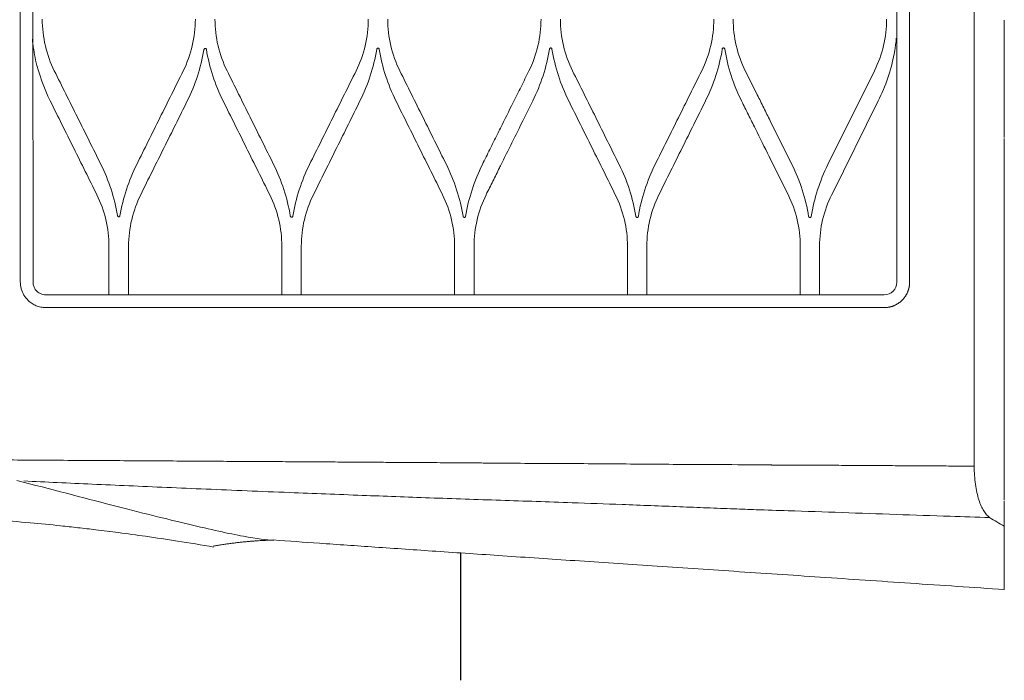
# Model space of a CAD drawing. Header units: millimetres. Extents: x -367720 to -162733, y 309172 to 337444.
# Tile 129 of 256: x -361147 to -360915, y 326994 to 327150. Entities that reach past the tile are written whole.
import ezdxf

# ---------------------------------------------------------------- set-up
doc = ezdxf.new("R2010")
doc.units = ezdxf.units.MM
doc.header["$LTSCALE"] = 10
doc.header["$MEASUREMENT"] = 0
doc.layers.get('0').update_dxf_attribs({"color": 255, "lineweight": 13})
doc.layers.add('LATS_CONTROL_LINE', color=2, linetype='Continuous')
doc.layers.add('LATS_EQ_IDU', color=7, linetype='Continuous', lineweight=0)
doc.layers.add('VZ1', color=6, linetype='Continuous', lineweight=18)
doc.styles.add('ROMANS', font='ROMANS.shx', dxfattribs={"height": 80})

# ---------------------------------------------------------------- blocks, each defined once
blk = doc.blocks.new('LATS_IDU_WALL_MOUNTED_SV')
at = {"color": 0}
for p, q in [((522.6, 229.2), (-522.6, 228.8)), ((-525.6, 225.8), (-525.6, 169.22)), ((-523.85, 210.92), (-525.6, 210.92)), ((-514.15, 210.92), (-523.85, 210.92)), ((-523.85, 206.29), (-525.6, 206.29)), ((-523.85, 206.29), (-514.15, 206.29)), ((-523.85, 170.2), (-525.6, 170.2)), ((-514.15, 170.2), (-523.85, 170.2)), ((-525.6, 169.22), (-525.6, 168.92)), ((-525.6, 168.92), (-525.6, 167.11)), ((-525.6, 167.11), (-525.6, 166.94)), ((-525.6, 166.94), (-525.6, 128.37)), ((-523.85, 165.61), (-525.6, 165.61)), ((-523.85, 165.61), (-514.15, 165.61)), ((-523.85, 129.48), (-525.6, 129.48)), ((-525.6, 128.37), (-525.6, 128.13)), ((-525.6, 128.13), (-525.6, 126.29)), ((-514.15, 129.48), (-523.85, 129.48)), ((-525.6, 126.29), (-525.6, 126.12)), ((-525.6, 126.12), (-525.6, 119.02)), ((-523.85, 124.91), (-525.6, 124.91)), ((-523.85, 124.91), (-514.15, 124.91)), ((-525.6, 119.02), (-525.6, 87.5)), ((-523.85, 88.77), (-525.6, 88.77)), ((-514.15, 88.77), (-523.85, 88.77)), ((-525.6, 87.5), (-525.6, 87.33)), ((-525.6, 87.33), (-525.6, 85.36)), ((-525.6, 85.36), (-525.6, 85.35)), ((-525.6, 85.35), (-525.6, 55)), ((-523.85, 84.21), (-525.6, 84.21)), ((-523.85, 84.21), (-514.15, 84.21)), ((-525.6, 55), (-525.6, 46.73)), ((-493.51, 55.14), (-502, 50.93)), ((-494.89, 50.03), (-484.62, 55.14)), ((-523.85, 48.07), (-525.6, 48.07)), ((-525.6, 46.73), (-525.6, 46.57)), ((-525.6, 46.57), (-525.6, 44.73)), ((-514.15, 48.07), (-523.85, 48.07)), ((-525.6, 44.73), (-525.6, 44.57)), ((-525.6, 44.57), (-525.6, 28.3)), ((-523.85, 43.51), (-525.6, 43.51)), ((-523.85, 43.51), (-514.15, 43.51)), ((-502, 40.66), (-479.92, 29.68)), ((-472.81, 30.58), (-494.89, 41.55)), ((-522.6, 25.3), (522.6, 25.3)), ((565.96, 7.1), (-565.96, 7.1)), ((-592.5, 0), (-592.5, 0.01)), ((-575.66, 0), (-577.56, 0)), ((-574.12, 0), (-575.66, 0)), ((-558.74, 0), (-560.9, 0)), ((-539.93, 0), (-541.72, 0)), ((-541.72, 0), (-541.72, 0)), ((-539.22, 0.01), (-539.22, 0.01)), ((-527.99, 0), (-488.73, 0)), ((-519.5, 0.01), (-519.5, 0.01)), ((-473.9, 0), (-475.4, 0)), ((-475.4, 0), (-475.4, 0)), ((-473.9, 0), (-473.9, 0)), ((-577.56, 0), (-580.11, 0)), ((-560.9, 0), (-563.42, 0)), ((-528, 0), (-539.62, 0))]:
    blk.add_line(p, q, dxfattribs=at)
at = {"color": 0, "extrusion": (0, 0, -1)}
for centre, start, end in [((514.15, 75.39), 243.5738, 270), ((514.15, 16.19), 90, 116.4262), ((460.65, 55.04), 270, 296.4262)]:
    blk.add_arc(centre, 27.32, start, end, dxfattribs=at)
at = {"color": 0}
for centre, radius, start, end in [((-514.15, 88.79), 43.28, 279.3488, 296.4262), ((-514.15, 2.79), 43.28, 63.5738, 80.6512), ((-522.6, 28.3), 3, 180, 270), ((-460.65, 68.44), 43.28, 243.5738, 259.106), ((-528, 10), 10, 270, 271.9448)]:
    blk.add_arc(centre, radius, start, end, dxfattribs=at)
for points, knots in [([(-577.51, 256.42), (-577.63, 253.38), (-577.93, 247.18), (-578.54, 238.2), (-579.23, 229.86), (-579.87, 223.34), (-580.44, 218.19), (-580.97, 213.64), (-581.63, 208.33), (-582.51, 201.92), (-583.62, 194.44), (-584.5, 189.11), (-584.99, 186.27)], [0, 0, 0, 0, 0.129289, 0.264367, 0.382961, 0.484387, 0.542265, 0.602136, 0.677933, 0.769679, 0.877167, 1, 1, 1, 1]), ([(-564.49, 234.43), (-564.5, 231.79), (-564.54, 226.6), (-564.59, 218.81), (-564.63, 211.23), (-564.68, 203.86), (-564.72, 196.74), (-564.77, 189.86), (-564.81, 183.25), (-564.85, 176.92), (-564.88, 170.87), (-564.92, 165.12), (-564.95, 159.68), (-564.99, 154.55), (-565.02, 149.75), (-565.05, 145.26), (-565.07, 141.11), (-565.1, 137.29), (-565.12, 133.8), (-565.15, 130.66), (-565.17, 127.86), (-565.18, 125.4), (-565.2, 123.29), (-565.22, 121.52), (-565.23, 120.11), (-565.24, 119.28), (-565.24, 118.92)], [0, 0, 0, 0, 0.074593, 0.146322, 0.215189, 0.281192, 0.344333, 0.40461, 0.462025, 0.516576, 0.568264, 0.617089, 0.663051, 0.706149, 0.746384, 0.783757, 0.818266, 0.849911, 0.878694, 0.904613, 0.927669, 0.947862, 0.965191, 0.979657, 0.99126, 1, 1, 1, 1]), ([(-583.36, 172.16), (-583.36, 173.67), (-583.05, 176.05), (-581.83, 182.64), (-580.87, 186.99), (-578.4, 197.39), (-576.87, 203.44), (-573.37, 217.02), (-571.4, 224.53), (-569.3, 232.66)], [0, 0, 0, 0, 0.239953, 0.239953, 0.493302, 0.493302, 0.746651, 0.746651, 1, 1, 1, 1]), ([(-578.06, 3.46), (-577.95, 6.55), (-577.71, 13.89), (-577.33, 25.48), (-576.87, 38.21), (-576.51, 49.21), (-576.24, 57.7), (-576, 64.07), (-575.76, 70.05), (-575.41, 78.84), (-575, 89.45), (-574.48, 103.55), (-573.99, 118.69), (-573.43, 135.16), (-572.81, 151.76), (-572.25, 166.09), (-571.76, 178.32), (-571.36, 187.97), (-570.96, 197.25), (-570.57, 206.19), (-570.19, 214.77), (-569.81, 223.02), (-569.56, 228.37), (-569.43, 231)], [0, 0, 0, 0, 0.039716, 0.094225, 0.148734, 0.203243, 0.235388, 0.257752, 0.285001, 0.312253, 0.370628, 0.421224, 0.493841, 0.566494, 0.63591, 0.711784, 0.756569, 0.800115, 0.84244, 0.883568, 0.923522, 0.962324, 1, 1, 1, 1]), ([(-528.6, 225.8), (-528.58, 226.2), (-528.53, 226.97), (-528.2, 228.06), (-527.69, 229.07), (-527.19, 229.65), (-526.94, 229.94)], [0, 0, 0, 0, 0.264805, 0.514882, 0.757351, 1, 1, 1, 1]), ([(-526.94, 229.94), (-526.54, 230.31), (-525.75, 231.03), (-524.69, 231.41), (-524.17, 231.59)], [0, 0, 0, 0, 0.508997, 1, 1, 1, 1]), ([(-524.17, 231.59), (-523.92, 231.65), (-523.41, 231.77), (-522.88, 231.79), (-522.6, 231.8)], [0, 0, 0, 0, 0.479155, 1, 1, 1, 1]), ([(522.01, 231.8), (509.61, 231.8), (497.22, 231.8), (460.04, 231.8), (435.26, 231.8), (385.68, 231.8), (360.9, 231.8), (236.97, 231.8), (137.82, 231.8), (-10.9, 231.8), (-60.47, 231.8), (-178.27, 231.8), (-246.5, 231.8), (-348.85, 231.8), (-382.96, 231.8), (-425.61, 231.8), (-434.13, 231.8), (-444.8, 231.8), (-446.93, 231.8), (-453.32, 231.8), (-457.59, 231.8), (-463.98, 231.8), (-466.12, 231.8), (-470.38, 231.8), (-472.51, 231.8), (-483.17, 231.8), (-491.7, 231.8), (-503.43, 231.8), (-506.63, 231.8), (-510.5, 231.8), (-511.17, 231.8), (-511.84, 231.8)], [0, 0, 0, 0, 0.035962, 0.035962, 0.107886, 0.107886, 0.17981, 0.17981, 0.467507, 0.467507, 0.611355, 0.611355, 0.809344, 0.809344, 0.908338, 0.908338, 0.933087, 0.933087, 0.939274, 0.939274, 0.951648, 0.951648, 0.957835, 0.957835, 0.964022, 0.964022, 0.988771, 0.988771, 0.998052, 0.998052, 1, 1, 1, 1]), ([(-522.6, 228.8), (-522.86, 228.78), (-523.41, 228.74), (-524.18, 228.4), (-524.86, 227.84), (-525.45, 226.97), (-525.54, 226.24), (-525.6, 225.8)], [0, 0, 0, 0, 0.15202, 0.315694, 0.49486, 0.69993, 1, 1, 1, 1]), ([(-465.38, 228.94), (-465.52, 228.94), (-465.76, 228.92), (-466.17, 228.87), (-466.38, 228.85), (-467, 228.78), (-467.42, 228.72), (-468.66, 228.53), (-469.48, 228.38), (-470.3, 228.19)], [0, 0, 0, 0, 0.125, 0.125, 0.25, 0.25, 0.5, 0.5, 1, 1, 1, 1]), ([(-479.93, 224.75), (-481.78, 223.83), (-483.63, 222.91), (-487.33, 221.07), (-489.18, 220.15), (-494.69, 217.41), (-498.35, 215.59), (-502.01, 213.77)], [0, 0, 0, 0, 0.251815, 0.251815, 0.50363, 0.50363, 1, 1, 1, 1]), ([(-494.88, 212.82), (-493.02, 213.74), (-491.16, 214.66), (-487.45, 216.51), (-485.59, 217.43), (-480.09, 220.16), (-476.44, 221.98), (-472.8, 223.79)], [0, 0, 0, 0, 0.251892, 0.251892, 0.503784, 0.503784, 1, 1, 1, 1]), ([(-507.01, 208.32), (-507.04, 208.33), (-507.07, 208.34), (-507.12, 208.36), (-507.15, 208.38), (-507.18, 208.42), (-507.2, 208.44), (-507.22, 208.49), (-507.22, 208.51), (-507.23, 208.56), (-507.22, 208.59), (-507.21, 208.65), (-507.2, 208.68), (-507.16, 208.74), (-507.13, 208.77), (-507.06, 208.83), (-507.02, 208.86), (-506.94, 208.9), (-506.91, 208.91), (-506.87, 208.91)], [0, 0, 0, 0, 0.094728, 0.094728, 0.190135, 0.190135, 0.278067, 0.278067, 0.36478, 0.36478, 0.461281, 0.461281, 0.576239, 0.576239, 0.715795, 0.715795, 0.878788, 0.878788, 1, 1, 1, 1]), ([(-472.8, 193.41), (-474.66, 194.33), (-476.51, 195.25), (-480.22, 197.1), (-482.07, 198.02), (-487.58, 200.76), (-491.23, 202.57), (-494.88, 204.39)], [0, 0, 0, 0, 0.251536, 0.251536, 0.503072, 0.503072, 1, 1, 1, 1]), ([(-502.01, 203.44), (-500.16, 202.53), (-498.31, 201.61), (-494.61, 199.77), (-492.76, 198.85), (-487.25, 196.11), (-483.59, 194.29), (-479.93, 192.47)], [0, 0, 0, 0, 0.251588, 0.251588, 0.503177, 0.503177, 1, 1, 1, 1]), ([(-467.88, 188.56), (-467.83, 188.55), (-467.78, 188.53), (-467.69, 188.48), (-467.66, 188.46), (-467.59, 188.39), (-467.57, 188.35), (-467.54, 188.27), (-467.53, 188.24), (-467.53, 188.17), (-467.54, 188.14), (-467.57, 188.08), (-467.58, 188.06), (-467.62, 188.02), (-467.65, 188.01), (-467.7, 187.98), (-467.73, 187.97), (-467.76, 187.97)], [0, 0, 0, 0, 0.167117, 0.167117, 0.32198, 0.32198, 0.485137, 0.485137, 0.599061, 0.599061, 0.714178, 0.714178, 0.812369, 0.812369, 0.902245, 0.902245, 1, 1, 1, 1]), ([(-479.92, 184.03), (-481.77, 183.11), (-483.62, 182.19), (-487.31, 180.35), (-489.16, 179.43), (-494.67, 176.69), (-498.34, 174.87), (-502, 173.05)], [0, 0, 0, 0, 0.251275, 0.251275, 0.502551, 0.502551, 1, 1, 1, 1]), ([(-494.89, 172.13), (-493.03, 173.05), (-491.18, 173.97), (-487.48, 175.81), (-485.63, 176.73), (-480.12, 179.47), (-476.46, 181.28), (-472.81, 183.1)], [0, 0, 0, 0, 0.251311, 0.251311, 0.502622, 0.502622, 1, 1, 1, 1]), ([(-583.34, 172.17), (-583.6, 168.56), (-584.16, 160.59), (-585.04, 147.83), (-586.03, 133.44), (-587.09, 117.74), (-588.23, 100.76), (-589.46, 82.6), (-590.74, 63.33), (-592.1, 43.08), (-593.54, 21.86), (-594.51, 7.38), (-595.01, 0)], [0, 0, 0, 0, 0.062504, 0.13806, 0.221319, 0.312346, 0.411022, 0.516991, 0.629493, 0.747989, 0.871658, 1, 1, 1, 1]), ([(-507.08, 167.61), (-507.11, 167.62), (-507.15, 167.63), (-507.21, 167.66), (-507.23, 167.68), (-507.27, 167.73), (-507.29, 167.75), (-507.31, 167.8), (-507.31, 167.83), (-507.31, 167.89), (-507.31, 167.91), (-507.29, 167.97), (-507.28, 168), (-507.24, 168.06), (-507.21, 168.09), (-507.15, 168.14), (-507.11, 168.16), (-507.04, 168.19), (-507.01, 168.2), (-506.98, 168.2)], [0, 0, 0, 0, 0.110412, 0.110412, 0.221698, 0.221698, 0.321855, 0.321855, 0.415537, 0.415537, 0.513604, 0.513604, 0.624291, 0.624291, 0.7532, 0.7532, 0.901051, 0.901051, 1, 1, 1, 1]), ([(-502, 162.75), (-500.15, 161.84), (-498.31, 160.92), (-494.62, 159.08), (-492.77, 158.17), (-487.26, 155.43), (-483.59, 153.61), (-479.92, 151.78)], [0, 0, 0, 0, 0.251053, 0.251053, 0.502107, 0.502107, 1, 1, 1, 1]), ([(-472.81, 152.69), (-474.66, 153.61), (-476.51, 154.53), (-480.2, 156.37), (-482.05, 157.29), (-487.56, 160.03), (-491.23, 161.85), (-494.89, 163.67)], [0, 0, 0, 0, 0.25103, 0.25103, 0.502059, 0.502059, 1, 1, 1, 1]), ([(-467.78, 147.85), (-467.73, 147.84), (-467.68, 147.82), (-467.6, 147.77), (-467.57, 147.74), (-467.51, 147.68), (-467.49, 147.64), (-467.47, 147.57), (-467.46, 147.54), (-467.47, 147.47), (-467.48, 147.44), (-467.5, 147.39), (-467.52, 147.36), (-467.56, 147.32), (-467.58, 147.31), (-467.64, 147.28), (-467.67, 147.27), (-467.7, 147.26), (-467.7, 147.26), (-467.71, 147.26)], [0, 0, 0, 0, 0.172025, 0.172025, 0.325192, 0.325192, 0.473261, 0.473261, 0.579384, 0.579384, 0.686087, 0.686087, 0.783854, 0.783854, 0.881124, 0.881124, 0.986662, 0.986662, 1, 1, 1, 1]), ([(-479.92, 143.31), (-481.76, 142.4), (-483.61, 141.48), (-487.3, 139.64), (-489.14, 138.73), (-494.66, 135.99), (-498.33, 134.16), (-502, 132.34)], [0, 0, 0, 0, 0.250795, 0.250795, 0.50159, 0.50159, 1, 1, 1, 1]), ([(-494.89, 131.43), (-493.04, 132.35), (-491.2, 133.27), (-487.5, 135.11), (-485.66, 136.02), (-480.14, 138.76), (-476.48, 140.59), (-472.81, 142.41)], [0, 0, 0, 0, 0.25081, 0.25081, 0.50162, 0.50162, 1, 1, 1, 1]), ([(-507.11, 126.91), (-507.15, 126.91), (-507.18, 126.92), (-507.25, 126.96), (-507.28, 126.98), (-507.32, 127.03), (-507.34, 127.06), (-507.36, 127.12), (-507.36, 127.15), (-507.36, 127.21), (-507.36, 127.24), (-507.34, 127.3), (-507.32, 127.32), (-507.28, 127.38), (-507.26, 127.4), (-507.2, 127.45), (-507.16, 127.47), (-507.1, 127.49), (-507.08, 127.49), (-507.06, 127.5)], [0, 0, 0, 0, 0.124544, 0.124544, 0.250053, 0.250053, 0.361819, 0.361819, 0.462207, 0.462207, 0.561539, 0.561539, 0.668349, 0.668349, 0.788627, 0.788627, 0.924939, 0.924939, 1, 1, 1, 1]), ([(-487.78, 119.42), (-488.38, 119.72), (-488.97, 120.01), (-490.16, 120.6), (-490.75, 120.9), (-492.52, 121.78), (-493.71, 122.37), (-494.89, 122.96)], [0, 0, 0, 0, 0.25026, 0.25026, 0.50052, 0.50052, 1, 1, 1, 1]), ([(-502, 122.06), (-501.47, 121.8), (-500.94, 121.53), (-499.89, 121.01), (-499.36, 120.75), (-497.78, 119.96), (-496.73, 119.44), (-495.67, 118.92)], [0, 0, 0, 0, 0.250254, 0.250254, 0.500509, 0.500509, 1, 1, 1, 1]), ([(-565.24, 118.92), (-565.26, 116.28), (-565.3, 110.98), (-565.33, 100.36), (-565.46, 87.05), (-565.56, 72.71), (-565.59, 62.02), (-565.66, 56.67), (-565.67, 55)], [0, 0, 0, 0, 0.125023, 0.250047, 0.500012, 0.750013, 0.921745, 1, 1, 1, 1]), ([(-495.24, 118.7), (-493.93, 118.05), (-492.61, 117.39), (-489.98, 116.09), (-488.67, 115.43), (-484.88, 113.55), (-482.4, 112.32), (-479.92, 111.09)], [0, 0, 0, 0, 0.257386, 0.257386, 0.514773, 0.514773, 1, 1, 1, 1]), ([(-472.81, 111.98), (-474.06, 112.6), (-475.31, 113.22), (-477.81, 114.47), (-479.06, 115.09), (-482.32, 116.71), (-484.32, 117.7), (-486.33, 118.7)], [0, 0, 0, 0, 0.277199, 0.277199, 0.554398, 0.554398, 1, 1, 1, 1]), ([(-467.73, 107.14), (-467.68, 107.13), (-467.63, 107.12), (-467.55, 107.07), (-467.52, 107.04), (-467.47, 106.97), (-467.45, 106.93), (-467.43, 106.86), (-467.43, 106.83), (-467.44, 106.76), (-467.45, 106.74), (-467.48, 106.68), (-467.5, 106.66), (-467.54, 106.62), (-467.57, 106.6), (-467.62, 106.57), (-467.66, 106.56), (-467.69, 106.55)], [0, 0, 0, 0, 0.174766, 0.174766, 0.323012, 0.323012, 0.457614, 0.457614, 0.573123, 0.573123, 0.675633, 0.675633, 0.775455, 0.775455, 0.88119, 0.88119, 1, 1, 1, 1]), ([(-479.92, 102.6), (-481.76, 101.69), (-483.6, 100.77), (-487.28, 98.94), (-489.13, 98.03), (-494.64, 95.28), (-498.32, 93.46), (-502, 91.63)], [0, 0, 0, 0, 0.2503, 0.2503, 0.500599, 0.500599, 1, 1, 1, 1]), ([(-494.89, 90.74), (-493.05, 91.65), (-491.21, 92.57), (-487.52, 94.4), (-485.68, 95.31), (-480.16, 98.06), (-476.49, 99.88), (-472.81, 101.71)], [0, 0, 0, 0, 0.250303, 0.250303, 0.500606, 0.500606, 1, 1, 1, 1]), ([(-507.12, 86.2), (-507.15, 86.21), (-507.19, 86.22), (-507.26, 86.26), (-507.29, 86.28), (-507.34, 86.34), (-507.36, 86.37), (-507.38, 86.43), (-507.38, 86.47), (-507.38, 86.53), (-507.38, 86.56), (-507.35, 86.61), (-507.34, 86.64), (-507.3, 86.69), (-507.27, 86.71), (-507.21, 86.75), (-507.18, 86.77), (-507.13, 86.78), (-507.11, 86.79), (-507.09, 86.79)], [0, 0, 0, 0, 0.133982, 0.133982, 0.268894, 0.268894, 0.389508, 0.389508, 0.495428, 0.495428, 0.595914, 0.595914, 0.700021, 0.700021, 0.814444, 0.814444, 0.943108, 0.943108, 1, 1, 1, 1]), ([(-502, 81.36), (-500.15, 80.44), (-498.31, 79.53), (-494.63, 77.7), (-492.79, 76.78), (-487.27, 74.04), (-483.59, 72.21), (-479.92, 70.39)], [0, 0, 0, 0, 0.250188, 0.250188, 0.500376, 0.500376, 1, 1, 1, 1]), ([(-472.81, 71.28), (-474.66, 72.19), (-476.5, 73.11), (-480.18, 74.94), (-482.02, 75.85), (-487.54, 78.6), (-491.22, 80.42), (-494.89, 82.25)], [0, 0, 0, 0, 0.250188, 0.250188, 0.500375, 0.500375, 1, 1, 1, 1]), ([(-467.71, 66.44), (-467.66, 66.43), (-467.62, 66.42), (-467.55, 66.38), (-467.52, 66.35), (-467.47, 66.29), (-467.45, 66.26), (-467.43, 66.19), (-467.42, 66.16), (-467.43, 66.09), (-467.43, 66.06), (-467.46, 66.01), (-467.47, 65.98), (-467.51, 65.94), (-467.54, 65.91), (-467.59, 65.88), (-467.63, 65.86), (-467.67, 65.85), (-467.69, 65.85), (-467.7, 65.85)], [0, 0, 0, 0, 0.141668, 0.141668, 0.284127, 0.284127, 0.413408, 0.413408, 0.525397, 0.525397, 0.627428, 0.627428, 0.729164, 0.729164, 0.838315, 0.838315, 0.960101, 0.960101, 1, 1, 1, 1]), ([(-479.92, 61.9), (-481.01, 61.36), (-482.1, 60.82), (-484.28, 59.73), (-485.37, 59.19), (-488.65, 57.56), (-490.83, 56.48), (-493.01, 55.39)], [0, 0, 0, 0, 0.250087, 0.250087, 0.500175, 0.500175, 1, 1, 1, 1]), ([(-484.62, 55.14), (-483.59, 55.65), (-482.56, 56.16), (-480.51, 57.18), (-479.49, 57.69), (-476.58, 59.14), (-474.7, 60.07), (-472.81, 61.01)], [0, 0, 0, 0, 0.260777, 0.260777, 0.521553, 0.521553, 1, 1, 1, 1]), ([(-507.12, 45.5), (-507.16, 45.5), (-507.2, 45.52), (-507.28, 45.56), (-507.31, 45.58), (-507.36, 45.64), (-507.38, 45.68), (-507.4, 45.74), (-507.4, 45.77), (-507.4, 45.84), (-507.39, 45.87), (-507.37, 45.92), (-507.35, 45.95), (-507.31, 46), (-507.29, 46.02), (-507.23, 46.05), (-507.2, 46.07), (-507.15, 46.08), (-507.14, 46.08), (-507.12, 46.09)], [0, 0, 0, 0, 0.139783, 0.139783, 0.280404, 0.280404, 0.407382, 0.407382, 0.517705, 0.517705, 0.619307, 0.619307, 0.72166, 0.72166, 0.83216, 0.83216, 0.955685, 0.955685, 1, 1, 1, 1]), ([(-468.83, 25.94), (-468.51, 25.88), (-468.18, 25.82), (-467.45, 25.7), (-467.04, 25.64), (-466.4, 25.56), (-466.16, 25.53), (-465.79, 25.49), (-465.66, 25.48), (-465.46, 25.46), (-465.38, 25.45), (-465.28, 25.45), (-465.24, 25.44), (-465.19, 25.44), (-465.18, 25.44), (-465.17, 25.44)], [0, 0, 0, 0, 0.265943, 0.265943, 0.591469, 0.591469, 0.785612, 0.785612, 0.894633, 0.894633, 0.953953, 0.953953, 0.985654, 0.985654, 1, 1, 1, 1]), ([(-516.63, 22.3), (-445.11, 22.31), (-323.27, 22.33), (-140.51, 22.29), (31.65, 22.3), (153.49, 22.3), (214.41, 22.3)], [0, 0, 0, 0, 0.293475, 0.5, 0.75, 1, 1, 1, 1]), ([(-578.06, 3.46), (-577.68, 3.94), (-577.18, 4.4), (-575.82, 5.26), (-574.94, 5.66), (-572.82, 6.33), (-571.55, 6.6), (-568.86, 6.96), (-567.42, 7.06), (-565.96, 7.1)], [0, 0, 0, 0, 0.25, 0.25, 0.5, 0.5, 0.75, 0.75, 1, 1, 1, 1]), ([(-558.74, 0), (-558.69, 0), (-558.65, 0), (-558.54, 0), (-558.49, 0), (-558.42, 0), (-558.41, 0), (-558.4, 0)], [0, 0, 0, 0, 0.458086, 0.458086, 0.916172, 0.916172, 1, 1, 1, 1]), ([(-539.85, 0), (-539.79, 0), (-539.73, 0), (-539.65, 0), (-539.65, 0), (-539.57, 0), (-539.49, 0), (-539.34, 0.01), (-539.28, 0.01), (-539.22, 0.01)], [0, 0, 0, 0, 0.374279, 0.374279, 0.377056, 0.377056, 0.751946, 0.751946, 1, 1, 1, 1]), ([(-595, 0), (-594.95, 0), (-594.15, 0), (-590.72, 0), (-585.66, 0), (-581.64, 0), (-580.11, 0)], [0, 0, 0, 0, 0.260197, 0.551115, 0.842033, 1, 1, 1, 1]), ([(-563.42, 0), (-563.53, 0), (-563.65, 0), (-563.86, 0), (-563.96, 0), (-564.08, 0), (-564.1, 0), (-564.13, 0)], [0, 0, 0, 0, 0.430157, 0.430157, 0.860322, 0.860322, 1, 1, 1, 1])]:
    blk.add_open_spline(points, degree=3, knots=knots, dxfattribs=at)
for points, degree in [([(-522.6, 231.8), (-522.23, 231.8), (-521.86, 231.8), (-521.49, 231.8)], 3), ([(-521.49, 231.8), (-520.8, 231.8), (-520.11, 231.8), (-519.42, 231.8)], 3), ([(-519.42, 231.8), (-516.89, 231.8), (-514.37, 231.8), (-511.84, 231.81)], 3), ([(-470.3, 228.19), (-473.67, 227.42), (-476.9, 226.26), (-479.93, 224.75)], 3), ([(-528.61, 118.92), (-528.61, 156.36), (-528.6, 192.77), (-528.6, 225.8)], 3), ([(-472.8, 223.79), (-469.1, 225.62), (-464.91, 226.64), (-460.65, 226.64)], 3), ([(-502.01, 213.77), (-505.72, 211.93), (-509.91, 210.92), (-514.15, 210.92)], 3), ([(-506.87, 208.91), (-502.67, 209.63), (-498.62, 210.96), (-494.88, 212.82)], 3), ([(-494.88, 204.39), (-498.67, 206.27), (-502.78, 207.61), (-507.01, 208.32)], 3), ([(-514.15, 206.29), (-509.92, 206.29), (-505.73, 205.29), (-502.01, 203.44)], 3), ([(-460.65, 190.56), (-464.89, 190.56), (-469.08, 191.56), (-472.8, 193.41)], 3), ([(-479.93, 192.47), (-476.15, 190.6), (-472.08, 189.27), (-467.88, 188.56)], 3), ([(-467.76, 187.97), (-472.01, 187.26), (-476.11, 185.93), (-479.92, 184.03)], 3), ([(-584.78, 186.34), (-583.48, 178.84), (-583.36, 172.06)], 2), ([(-472.81, 183.1), (-469.07, 184.96), (-464.89, 185.95), (-460.65, 185.95)], 3), ([(-502, 173.05), (-505.74, 171.19), (-509.93, 170.2), (-514.15, 170.2)], 3), ([(-506.98, 168.2), (-502.77, 168.91), (-498.69, 170.24), (-494.89, 172.13)], 3), ([(-494.89, 163.67), (-498.72, 165.57), (-502.84, 166.91), (-507.08, 167.61)], 3), ([(-514.15, 165.61), (-509.93, 165.61), (-505.75, 164.62), (-502, 162.75)], 3), ([(-479.92, 151.78), (-476.1, 149.88), (-472, 148.55), (-467.78, 147.85)], 3), ([(-460.65, 149.84), (-464.87, 149.84), (-469.06, 150.83), (-472.81, 152.69)], 3), ([(-467.71, 147.26), (-471.96, 146.56), (-476.07, 145.22), (-479.92, 143.31)], 3), ([(-472.81, 142.41), (-469.05, 144.27), (-464.87, 145.26), (-460.65, 145.26)], 3), ([(-502, 132.34), (-505.76, 130.47), (-509.94, 129.48), (-514.15, 129.48)], 3), ([(-507.06, 127.5), (-502.83, 128.2), (-498.73, 129.53), (-494.89, 131.43)], 3), ([(-494.89, 122.96), (-498.74, 124.87), (-502.87, 126.21), (-507.11, 126.91)], 3), ([(-514.15, 124.91), (-509.94, 124.91), (-505.76, 123.93), (-502, 122.06)], 3), ([(-528.6, 62.65), (-528.6, 81.48), (-528.61, 100.29), (-528.61, 118.92)], 3), ([(-495.67, 118.92), (-495.53, 118.84), (-495.39, 118.77), (-495.24, 118.7)], 3), ([(-486.33, 118.7), (-486.81, 118.94), (-487.3, 119.18), (-487.78, 119.42)], 3), ([(-460.65, 109.13), (-464.87, 109.13), (-469.05, 110.11), (-472.81, 111.98)], 3), ([(-479.92, 111.09), (-476.07, 109.18), (-471.96, 107.84), (-467.73, 107.14)], 3), ([(-467.69, 106.55), (-471.94, 105.85), (-476.06, 104.52), (-479.92, 102.6)], 3), ([(-472.81, 101.71), (-469.04, 103.58), (-464.87, 104.56), (-460.65, 104.56)], 3), ([(-502, 91.63), (-505.77, 89.76), (-509.94, 88.77), (-514.15, 88.77)], 3), ([(-507.09, 86.79), (-502.86, 87.49), (-498.74, 88.82), (-494.89, 90.74)], 3), ([(-494.89, 82.25), (-498.75, 84.17), (-502.87, 85.5), (-507.12, 86.2)], 3), ([(-514.15, 84.21), (-509.94, 84.21), (-505.77, 83.23), (-502, 81.36)], 3), ([(-479.92, 70.39), (-476.06, 68.47), (-471.94, 67.14), (-467.71, 66.44)], 3), ([(-460.65, 68.42), (-464.87, 68.42), (-469.04, 69.4), (-472.81, 71.28)], 3), ([(-467.7, 65.85), (-471.94, 65.15), (-476.06, 63.82), (-479.92, 61.9)], 3), ([(-528.59, 55), (-528.59, 57.55), (-528.6, 60.1), (-528.6, 62.65)], 3), ([(-472.81, 61.01), (-469.04, 62.88), (-464.87, 63.86), (-460.65, 63.86)], 3), ([(-565.67, 55), (-565.73, 52.66), (-565.71, 45.55)], 2), ([(-528.6, 53.61), (-528.6, 55)], 1), ([(-528.6, 30.96), (-528.6, 53.61)], 1), ([(-565.71, 45.55), (-565.95, 7.1)], 1), ([(-528.6, 29.7), (-528.6, 30.96)], 1), ([(-528.6, 29.31), (-528.6, 29.7)], 1), ([(-528.6, 28.18), (-528.6, 29.31)], 1), ([(-527.5, 24.84), (-528.56, 26.34), (-528.6, 28.18)], 2), ([(-524.52, 22.62), (-526.37, 23.24), (-527.5, 24.84)], 2), ([(-523.21, 22.33), (-523.88, 22.4), (-524.52, 22.62)], 2), ([(-522.6, 22.3), (-523.21, 22.33)], 1), ([(-516.63, 22.3), (-522.6, 22.3)], 1), ([(-578.06, 3.46), (-578.76, 2.31), (-579.44, 1.15), (-580.11, 0)], 3), ([(-595, 0), (-595, 0.12), (-595, 0.12), (-595, 0)], 3), ([(-558.9, 0), (-558.73, 0), (-558.57, 0), (-558.4, 0)], 3), ([(-558.4, 0), (-553.01, 0), (-547.61, 0), (-542.22, 0)], 3), ([(-541.72, 0), (-542.22, 0)], 1), ([(-539.85, 0), (-540.47, 0), (-541.1, 0), (-541.72, 0)], 3), ([(-539.94, 0), (-539.87, 0), (-539.76, 0)], 2), ([(-539.93, 0), (-539.91, 0), (-539.88, 0), (-539.85, 0)], 3), ([(-488.5, 0), (-484.13, 0), (-479.77, 0), (-475.4, 0)], 3), ([(-473.9, 0), (-474.4, 0), (-474.9, 0), (-475.4, 0)], 3), ([(-473.9, 0), (-469.57, 0), (-465.23, 0), (-460.9, 0)], 3), ([(-573.91, 0), (-572.7, 0), (-570.85, 0), (-568.67, 0)], 3), ([(-565.51, 0), (-566.13, 0), (-567.84, 0), (-568.67, 0)], 2), ([(-564.13, 0), (-565.51, 0)], 1)]:
    blk.add_open_spline(points, degree=degree, dxfattribs=at)
blk.add_rational_spline([(-493.01, 55.39), (-493.26, 55.27), (-493.51, 55.14)], [0.500000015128, 0.499999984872, 0.500000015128], degree=2, dxfattribs=at)
at = {"layer": 'LATS_CONTROL_LINE'}
blk.add_line((-586.39, 128.08), (-616.39, 128.08), dxfattribs=at)
blk = doc.blocks.new('A$C44164CF6')
at = {"layer": 'LATS_EQ_IDU', "color": 0, "ltscale": 5, "rotation": 90}
blk.add_blockref('LATS_IDU_WALL_MOUNTED_SV', (-6132.45, 8690.24), dxfattribs=at)
at = {"layer": 'VZ1', "extrusion": (0, -1, -1.22461e-16), "style": 'ROMANS', "width": 0.8, "flags": 1}
for tag, p in [('MATERIAL', (-2269.09, 3112.52, -14812.16)), ('PRIRUBA', (-2269.09, 3112.52, -14812.16)), ('PRUTOK', (-2269.09, 3112.52, -14812.16)), ('PLOCHA', (-2269.09, 3112.52, -14812.16)), ('OBVOD', (-2269.09, 3112.52, -14812.16)), ('NAZEV', (-2269.09, 3112.52, -14812.16)), ('KOTA', (-2269.09, 3112.52, -14812.16)), ('USEK', (-2269.09, 3112.52, -14812.16)), ('TVAR', (-2269.09, 3112.52, -14812.16)), ('POS', (-2269.09, 3112.52, -14812.16)), ('NB2', (-2269.09, 3112.52, -14812.16)), ('NB1', (-2269.09, 3112.52, -14812.16)), ('DB', (-2269.09, 3112.52, -14812.16)), ('DA', (-2269.09, 3112.52, -14812.16)), ('B2', (-2269.09, 3112.52, -14812.16)), ('B1', (-2269.09, 3112.52, -14812.16)), ('A2', (-2269.09, 3112.52, -14812.16)), ('A1', (-2269.09, 3112.52, -14812.16)), ('LT', (-2269.09, 3112.52, -14812.16)), ('MATERIAL', (99885.33, 3112.52, -14812.16)), ('PRIRUBA', (99885.33, 3112.52, -14812.16)), ('PRUTOK', (99885.33, 3112.52, -14812.16)), ('PLOCHA', (99885.33, 3112.52, -14812.16)), ('OBVOD', (99885.33, 3112.52, -14812.16)), ('NAZEV', (99885.33, 3112.52, -14812.16)), ('KOTA', (99885.33, 3112.52, -14812.16)), ('USEK', (99885.33, 3112.52, -14812.16)), ('TVAR', (99885.33, 3112.52, -14812.16)), ('POS', (99885.33, 3112.52, -14812.16)), ('NB2', (99885.33, 3112.52, -14812.16)), ('NB1', (99885.33, 3112.52, -14812.16)), ('DB', (99885.33, 3112.52, -14812.16)), ('DA', (99885.33, 3112.52, -14812.16)), ('B2', (99885.33, 3112.52, -14812.16)), ('B1', (99885.33, 3112.52, -14812.16)), ('A2', (99885.33, 3112.52, -14812.16)), ('A1', (99885.33, 3112.52, -14812.16)), ('LT', (99885.33, 3112.52, -14812.16))]:
    blk.add_attdef(tag, p, '', height=1, rotation=180, dxfattribs=at)
at = {"layer": 'VZ1', "extrusion": (1.22461e-16, 1, 4.44089e-16), "style": 'ROMANS', "width": 0.8, "flags": 1}
for tag, p in [('MATERIAL', (2269.09, 2852.52, 14812.16)), ('PRIRUBA', (2269.09, 2852.52, 14812.16)), ('IZOLACE', (2269.09, 2852.52, 14812.16)), ('PRUTOK', (2269.09, 2852.52, 14812.16)), ('PLOCHA', (2269.09, 2852.52, 14812.16)), ('NASTCE', (2269.09, 2852.52, 14812.16)), ('OBVOD', (2269.09, 2852.52, 14812.16)), ('NAZEV', (2269.09, 2852.52, 14812.16)), ('KOTA', (2269.09, 2852.52, 14812.16)), ('USEK', (2269.09, 2852.52, 14812.16)), ('TVAR', (2269.09, 2852.52, 14812.16)), ('POS', (2269.09, 2852.52, 14812.16)), ('NB2', (2269.09, 2852.52, 14812.16)), ('NB1', (2269.09, 2852.52, 14812.16)), ('B1', (2269.09, 2852.52, 14812.16)), ('VS', (2269.09, 2852.52, 14812.16)), ('A1', (2269.09, 2852.52, 14812.16)), ('LT', (2269.09, 2852.52, 14812.16)), ('MATERIAL', (-99885.33, 2852.52, 14812.16)), ('PRIRUBA', (-99885.33, 2852.52, 14812.16)), ('IZOLACE', (-99885.33, 2852.52, 14812.16)), ('PRUTOK', (-99885.33, 2852.52, 14812.16)), ('PLOCHA', (-99885.33, 2852.52, 14812.16)), ('NASTCE', (-99885.33, 2852.52, 14812.16)), ('OBVOD', (-99885.33, 2852.52, 14812.16)), ('NAZEV', (-99885.33, 2852.52, 14812.16)), ('KOTA', (-99885.33, 2852.52, 14812.16)), ('USEK', (-99885.33, 2852.52, 14812.16)), ('TVAR', (-99885.33, 2852.52, 14812.16)), ('POS', (-99885.33, 2852.52, 14812.16)), ('NB2', (-99885.33, 2852.52, 14812.16)), ('NB1', (-99885.33, 2852.52, 14812.16)), ('B1', (-99885.33, 2852.52, 14812.16)), ('VS', (-99885.33, 2852.52, 14812.16)), ('A1', (-99885.33, 2852.52, 14812.16)), ('LT', (-99885.33, 2852.52, 14812.16))]:
    blk.add_attdef(tag, p, '', height=1, dxfattribs=at)

msp = doc.modelspace()

# ---------------------------------------------------------------- block references
msp.add_blockref('A$C44164CF6', (-354782.86, 318920.06))

doc.saveas('drawing.dxf')
